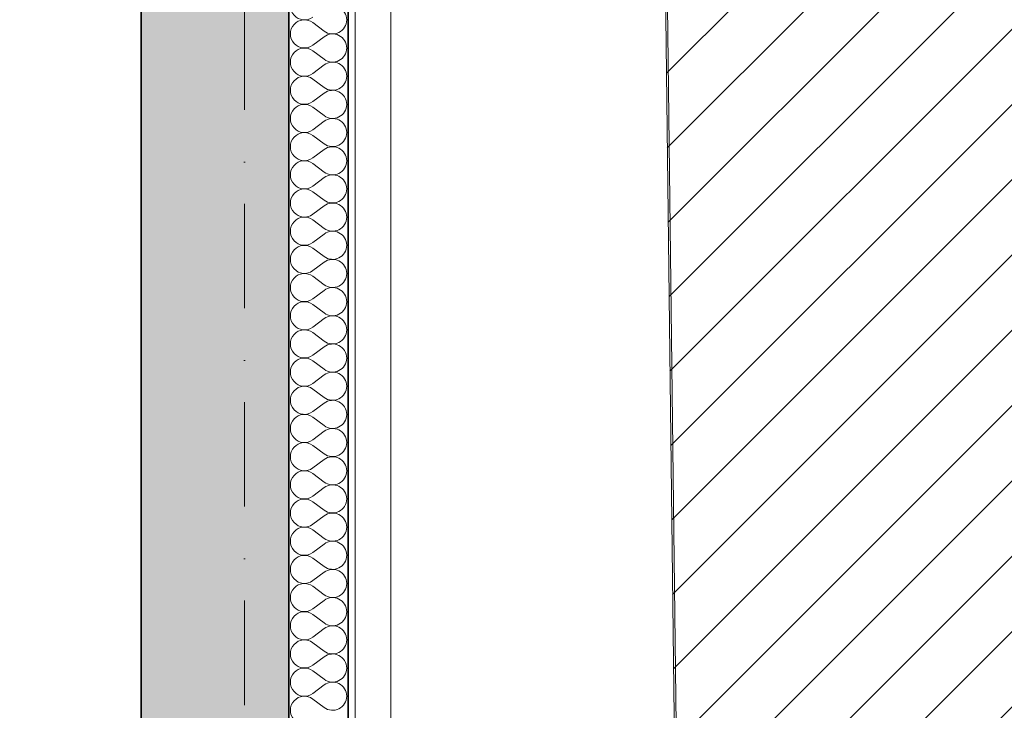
# Model space of a CAD drawing. Header units: millimetres. Extents: x 82175 to 237000, y 24756 to 471700.
# Tile 214 of 256: x 121750 to 125077, y 375559 to 377893. Entities that reach past the tile are written whole.
import ezdxf

# ---------------------------------------------------------------- set-up
doc = ezdxf.new("R2010")
doc.units = ezdxf.units.MM
doc.linetypes.add('Kropki i Kreski', pattern=[6.702778, 3.527778, -1.763889, 0, -1.411111])
for name, color, linetype in [('- A - ocieplenie', 8, 'Continuous'), ('- PRZEGRODY PROJEKTOWANE', 8, 'Continuous'), ('Konstrukcja - Siatka mod', 8, 'Continuous'), ('Konstrukcja - Stropy', 8, 'Continuous'), ('Konstrukcja - Ściany zewnętrzne', 8, 'Continuous'), ('z JAN', 8, 'Continuous')]:
    doc.layers.add(name, color=color, linetype=linetype)

# ---------------------------------------------------------------- blocks, each defined once
blk = doc.blocks.new('*X24')
at = {"layer": '- A - ocieplenie', "linetype": 'Continuous', "lineweight": 13, "ltscale": 100}
for p, q in [((49898.5, 387414.2), (49936.6, 387385.6)), ((49898.5, 387338), (49936.6, 387366.6)), ((49898.5, 387318.9), (49936.6, 387290.4)), ((49898.5, 387242.8), (49936.6, 387271.3)), ((49898.5, 387223.7), (49936.6, 387195.1)), ((49898.5, 387147.5), (49936.6, 387176.1)), ((49898.5, 387128.5), (49936.6, 387099.9)), ((49898.5, 387052.3), (49936.6, 387080.8)), ((49898.5, 387033.2), (49936.6, 387004.7)), ((49898.5, 386957), (49936.6, 386985.6)), ((49898.5, 386938), (49936.6, 386909.4)), ((49898.5, 386861.8), (49936.6, 386890.4)), ((49898.5, 386842.8), (49936.6, 386814.2)), ((49898.5, 386766.6), (49936.6, 386795.1)), ((49898.5, 386747.5), (49936.6, 386718.9)), ((49898.5, 386671.3), (49936.6, 386699.9)), ((49898.5, 386652.3), (49936.6, 386623.7)), ((49898.5, 386576.1), (49936.6, 386604.7)), ((49898.5, 386557), (49936.6, 386528.5)), ((49898.5, 386480.8), (49936.6, 386509.4)), ((49898.5, 386461.8), (49936.6, 386433.2)), ((49898.5, 386385.6), (49936.6, 386414.2)), ((49898.5, 386366.6), (49936.6, 386338)), ((49898.5, 386290.4), (49936.6, 386318.9)), ((49898.5, 386271.3), (49936.6, 386242.8)), ((49898.5, 386195.1), (49936.6, 386223.7)), ((49898.5, 386176.1), (49936.6, 386147.5)), ((49898.5, 386099.9), (49936.6, 386128.5)), ((49898.5, 386080.8), (49936.6, 386052.3)), ((49898.5, 386004.7), (49936.6, 386033.2)), ((49898.5, 385985.6), (49936.6, 385957)), ((49898.5, 385909.4), (49936.6, 385938)), ((49898.5, 385890.4), (49936.6, 385861.8)), ((49898.5, 385814.2), (49936.6, 385842.8)), ((49898.5, 385795.1), (49936.6, 385766.6)), ((49898.5, 385718.9), (49936.6, 385747.5)), ((49898.5, 385699.9), (49936.6, 385671.3)), ((49898.5, 385623.7), (49936.6, 385652.3)), ((49898.5, 385604.7), (49936.6, 385576.1)), ((49898.5, 385528.5), (49936.6, 385557)), ((49898.5, 385509.4), (49936.6, 385480.8)), ((49898.5, 385433.2), (49936.6, 385461.8)), ((49898.5, 385414.2), (49936.6, 385385.6)), ((49898.5, 385338), (49936.6, 385366.6)), ((49898.5, 385318.9), (49936.6, 385290.4)), ((49898.5, 385242.8), (49936.6, 385271.3)), ((49898.5, 385223.7), (49936.6, 385195.1)), ((49898.5, 385147.5), (49936.6, 385176.1)), ((49898.5, 385128.5), (49936.6, 385099.9))]:
    blk.add_line(p, q, dxfattribs=at)
for centre, start, end in [((49869.9, 387471.3), 53.1301, 306.8699), ((49965.2, 387423.7), 0, 126.8699), ((49869.9, 387376.1), 53.1301, 306.8699), ((49965.2, 387423.7), 233.1301, 0), ((49965.2, 387328.5), 0, 126.8699), ((49869.9, 387280.8), 53.1301, 306.8699), ((49965.2, 387328.5), 233.1301, 0), ((49965.2, 387233.2), 0, 126.8699), ((49869.9, 387185.6), 53.1301, 306.8699), ((49965.2, 387233.2), 233.1301, 0), ((49965.2, 387138), 0, 126.8699), ((49869.9, 387090.4), 53.1301, 306.8699), ((49965.2, 387138), 233.1301, 0), ((49965.2, 387042.8), 0, 126.8699), ((49869.9, 386995.1), 53.1301, 306.8699), ((49965.2, 387042.8), 233.1301, 0), ((49965.2, 386947.5), 0, 126.8699), ((49869.9, 386899.9), 53.1301, 306.8699), ((49965.2, 386947.5), 233.1301, 0), ((49965.2, 386852.3), 0, 126.8699), ((49869.9, 386804.7), 53.1301, 306.8699), ((49965.2, 386852.3), 233.1301, 0), ((49965.2, 386757), 0, 126.8699), ((49869.9, 386709.4), 53.1301, 306.8699), ((49965.2, 386757), 233.1301, 0), ((49965.2, 386661.8), 0, 126.8699), ((49869.9, 386614.2), 53.1301, 306.8699), ((49965.2, 386661.8), 233.1301, 0), ((49965.2, 386566.6), 0, 126.8699), ((49869.9, 386518.9), 53.1301, 306.8699), ((49965.2, 386566.6), 233.1301, 0), ((49965.2, 386471.3), 0, 126.8699), ((49869.9, 386423.7), 53.1301, 306.8699), ((49965.2, 386471.3), 233.1301, 0), ((49965.2, 386376.1), 0, 126.8699), ((49869.9, 386328.5), 53.1301, 306.8699), ((49965.2, 386376.1), 233.1301, 0), ((49965.2, 386280.8), 0, 126.8699), ((49869.9, 386233.2), 53.1301, 306.8699), ((49965.2, 386280.8), 233.1301, 0), ((49965.2, 386185.6), 0, 126.8699), ((49869.9, 386138), 53.1301, 306.8699), ((49965.2, 386185.6), 233.1301, 0), ((49965.2, 386090.4), 0, 126.8699), ((49869.9, 386042.8), 53.1301, 306.8699), ((49965.2, 386090.4), 233.1301, 0), ((49965.2, 385995.1), 0, 126.8699), ((49869.9, 385947.5), 53.1301, 306.8699), ((49965.2, 385995.1), 233.1301, 0), ((49965.2, 385899.9), 0, 126.8699), ((49869.9, 385852.3), 53.1301, 306.8699), ((49965.2, 385899.9), 233.1301, 0), ((49965.2, 385804.7), 0, 126.8699), ((49869.9, 385757), 53.1301, 306.8699), ((49965.2, 385804.7), 233.1301, 0), ((49965.2, 385709.4), 0, 126.8699), ((49869.9, 385661.8), 53.1301, 306.8699), ((49965.2, 385709.4), 233.1301, 0), ((49965.2, 385614.2), 0, 126.8699), ((49869.9, 385566.6), 53.1301, 306.8699), ((49965.2, 385614.2), 233.1301, 0), ((49965.2, 385518.9), 0, 126.8699), ((49869.9, 385471.3), 53.1301, 306.8699), ((49965.2, 385518.9), 233.1301, 0), ((49965.2, 385423.7), 0, 126.8699), ((49869.9, 385376.1), 53.1301, 306.8699), ((49965.2, 385423.7), 233.1301, 0), ((49965.2, 385328.5), 0, 126.8699), ((49869.9, 385280.8), 53.1301, 306.8699), ((49965.2, 385328.5), 233.1301, 0), ((49965.2, 385233.2), 0, 126.8699), ((49869.9, 385185.6), 53.1301, 306.8699), ((49965.2, 385233.2), 233.1301, 0), ((49965.2, 385138), 0, 126.8699), ((49869.9, 385090.4), 53.1301, 306.8699), ((49965.2, 385138), 233.1301, 0)]:
    blk.add_arc(centre, 47.6, start, end, dxfattribs=at)

msp = doc.modelspace()

# ---------------------------------------------------------------- hatches: boundary and pattern name
at = {"layer": '- PRZEGRODY PROJEKTOWANE', "linetype": 'Continuous', "lineweight": 15}
h = msp.add_hatch(dxfattribs=at)
h.set_pattern_fill('Bloczki_ceramiczne_0002', color=8, style=0, pattern_type=2)
h.set_pattern_definition([(45, (-135208.59, 662558.78), (-127.27922, 127.27922), [])])
h.paths.add_polyline_path([(123796.2, 389435.4), (123986.2, 373458.8), (124135.3, 373250.4), (126631.9, 373244.7), (126631.9, 389419.7)])
at = {"layer": 'Konstrukcja - Ściany zewnętrzne', "linetype": 'Continuous', "lineweight": 13}
msp.add_hatch(color=8, dxfattribs=at).paths.add_polyline_path([(122660, 373751), (122660, 386531), (122160, 386531), (122160, 373751)])

# ---------------------------------------------------------------- linework, layer by layer
at = {"layer": '- A - ocieplenie', "color": 8, "linetype": 'Continuous', "lineweight": 20, "ltscale": 100, "flags": 128}
for points in [[(122884.2, 386650.4), (122884.2, 373951)], [(123004.2, 373951), (123004.2, 386650.4)]]:
    msp.add_lwpolyline(points, dxfattribs=at)
at = {"layer": '- A - ocieplenie', "color": 8, "linetype": 'Continuous', "lineweight": 35, "ltscale": 100, "flags": 128}
for points in [[(122660, 386531), (122660, 373736.5)], [(122860, 373951), (122860, 386531)]]:
    msp.add_lwpolyline(points, dxfattribs=at)
at = {"layer": '- PRZEGRODY PROJEKTOWANE', "color": 8, "linetype": 'Continuous', "lineweight": 13, "ltscale": 100, "flags": 128}
msp.add_lwpolyline([(123796.2, 389435.4), (123986.2, 373458.8), (124135.3, 373250.4), (126631.9, 373244.7), (126631.9, 389419.7)], close=True, dxfattribs=at)
at = {"layer": 'Konstrukcja - Siatka mod', "color": 8, "linetype": 'Kropki i Kreski', "lineweight": 13, "ltscale": 100}
msp.add_line((122510, 389337), (122510, 372372.2), dxfattribs=at)
at = {"layer": 'Konstrukcja - Stropy', "color": 8, "linetype": 'Continuous', "lineweight": 13, "ltscale": 100, "flags": 128}
msp.add_lwpolyline([(122160, 386231), (95620, 386231), (95620, 383629.8), (95620, 380812.4), (95620, 378499), (95620, 373751), (107140, 373751), (107140, 378801), (110440, 378801), (110440, 373751), (122160, 373751)], close=True, dxfattribs=at)
at = {"layer": 'Konstrukcja - Ściany zewnętrzne', "color": 8, "linetype": 'Continuous', "lineweight": 35, "ltscale": 100, "flags": 128}
for points in [[(122660, 373451), (122660, 386531)], [(122160, 378621), (122160, 373751)]]:
    msp.add_lwpolyline(points, dxfattribs=at)
at = {"layer": 'z JAN', "color": 8, "linetype": 'Continuous', "lineweight": 13, "ltscale": 100, "flags": 128}
msp.add_lwpolyline([(122780, 386531), (122780, 389890.6), (122863.8, 389890.2), (122871.8, 391325.3), (123779.5, 391320.3), (123802.2, 389435.3), (123800.8, 389435.3), (123990, 373733.6), (122860, 373736.5), (122860, 386531)], close=True, dxfattribs=at)

# ---------------------------------------------------------------- block references
at = {"color": 8, "linetype": 'Continuous', "lineweight": 20, "ltscale": 100}
msp.add_blockref('*X24', (72842.4, -9531.6), dxfattribs=at)

doc.saveas('drawing.dxf')
